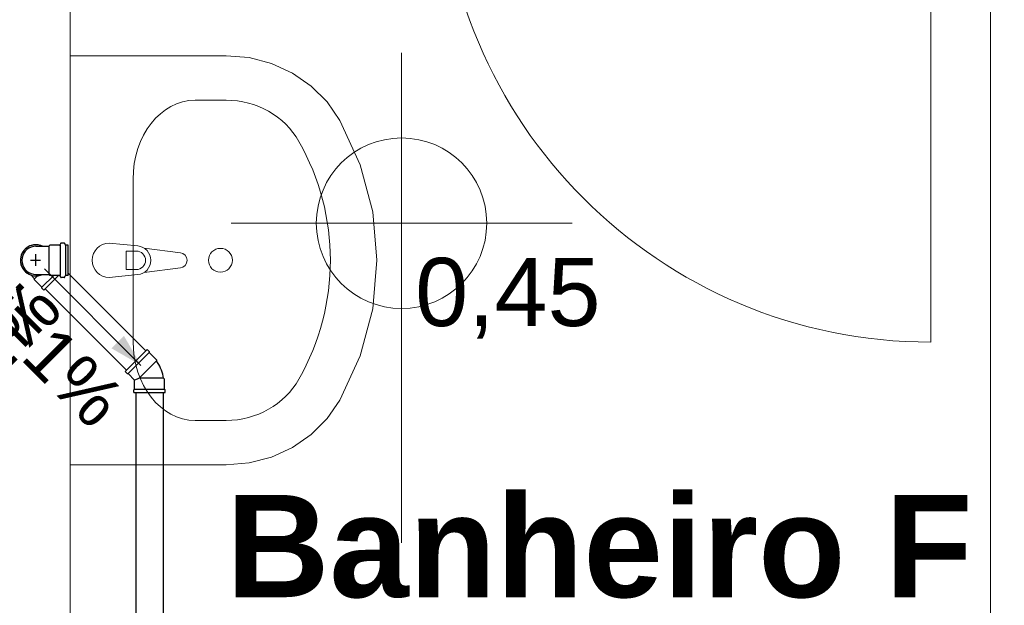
# Model space of a CAD drawing. Header units: millimetres. Extents: x -27714 to -5776, y 5810 to 9208.
# Tile 106 of 247: x -25292.16 to -25289.28, y 7017.63 to 7019.35. Entities that reach past the tile are written whole.
import ezdxf

# ---------------------------------------------------------------- set-up
doc = ezdxf.new("R2010")
doc.units = ezdxf.units.MM
for name, color, linetype in [('HIDRO', 5, 'Continuous'), ('Simbolos', 5, 'Continuous'), ('Simbolos_int', 2, 'Continuous'), ('TEXTO', 7, 'Continuous'), ('TEXTO @ 200', 7, 'Continuous'), ('TEXTO @ 5', 7, 'Continuous'), ('TQ-Sentido conduto', 9, 'Continuous')]:
    doc.layers.add(name, color=color, linetype=linetype)
doc.layers.add('TQ-Condutos', color=3, linetype='Continuous', lineweight=30)
doc.layers.add('TQ-Textos conduto', color=7, linetype='Continuous', lineweight=25)
doc.styles.add('5', font='arial.ttf', dxfattribs={"height": 5})
doc.styles.add('Arial', font='arial.ttf')
doc.styles.add('ArialN', font='arialbd.ttf')

# ---------------------------------------------------------------- blocks, each defined once
blk = doc.blocks.new('*U148')
at = {"layer": 'TEXTO @ 5', "style": '5'}
blk.add_text('PLANTA TÉRREO ESGOTO', height=25, dxfattribs=at).set_placement((-25306.5283, 7017.4676))
blk = doc.blocks.new('SIMBOLO NOMENCLATURA')
at = {"linetype": 'Continuous'}
blk.add_circle((-30, 0), 30, dxfattribs=at)
blk = doc.blocks.new('*U155')
at = {"layer": 'TEXTO @ 200', "linetype": 'Continuous', "xscale": 40, "yscale": 40, "zscale": 40}
blk.add_blockref('SIMBOLO NOMENCLATURA', (-23654.5269, 7584.9791), dxfattribs=at)
blk = doc.blocks.new('*U159')
at = {"layer": 'TEXTO @ 200', "linetype": 'Continuous', "xscale": 40, "yscale": 40, "zscale": 40}
blk.add_blockref('SIMBOLO NOMENCLATURA', (-23783.0676, 7189.4887), dxfattribs=at)

msp = doc.modelspace()

# ---------------------------------------------------------------- hatches: boundary and pattern name
at = {"layer": 'TQ-Sentido conduto', "linetype": 'Continuous'}
msp.add_hatch(color=256, dxfattribs=at).paths.add_polyline_path([(-25291.8083, 7018.3348), (-25291.8583, 7018.4214), (-25291.8949, 7018.3848)])

# ---------------------------------------------------------------- linework, layer by layer
at = {"color": 7, "linetype": 'Continuous', "lineweight": 0}
for p, q in [((-25289.4919, 7020.0728), (-25289.4919, 7018.4028)), ((-25291.044, 7019.2516), (-25291.044, 7017.8147)), ((-25291.544, 7018.7516), (-25290.544, 7018.7516))]:
    msp.add_line(p, q, dxfattribs=at)
at = {"color": 83, "linetype": 'Continuous', "lineweight": 0}
msp.add_lwpolyline([(-25292.0163, 7019.8428), (-25292.0163, 7014.6428), (-25289.3163, 7014.6428), (-25289.3163, 7019.8428)], close=True, dxfattribs=at)
at = {"color": 7, "linetype": 'Continuous', "lineweight": 0}
for points in [[(-25292.0163, 7014.6428), (-25292.0163, 7019.8428)], [(-25289.3163, 7019.8428), (-25289.3163, 7014.6428)]]:
    msp.add_lwpolyline(points, dxfattribs=at)
msp.add_circle((-25291.044, 7018.7516), 0.25, dxfattribs=at)
msp.add_arc((-25289.4919, 7019.8428), 1.44, 180, 270, dxfattribs=at)
at = {"layer": 'HIDRO', "linetype": 'Continuous', "lineweight": 0}
for p, q in [((-25291.5581, 7019.2428), (-25292.0163, 7019.2428)), ((-25292.0163, 7019.2428), (-25292.0163, 7018.0428)), ((-25291.4907, 7019.237), (-25291.5581, 7019.2428)), ((-25291.4254, 7019.2198), (-25291.4907, 7019.237)), ((-25291.3643, 7019.1918), (-25291.4254, 7019.2198)), ((-25291.3095, 7019.1538), (-25291.3643, 7019.1918)), ((-25291.2626, 7019.1071), (-25291.3095, 7019.1538)), ((-25291.6497, 7019.1123), (-25291.5581, 7019.1123)), ((-25291.2251, 7019.0531), (-25291.2626, 7019.1071)), ((-25291.1652, 7018.9227), (-25291.2251, 7019.0531)), ((-25291.1286, 7018.7847), (-25291.1652, 7018.9227)), ((-25291.8316, 7018.8804), (-25291.8316, 7018.4051)), ((-25291.1163, 7018.6428), (-25291.1286, 7018.7847)), ((-25291.8177, 7018.6848), (-25291.9016, 7018.6928)), ((-25291.6928, 7018.665), (-25291.7987, 7018.6782)), ((-25291.8518, 7018.67), (-25291.8221, 7018.67)), ((-25291.8518, 7018.6156), (-25291.8518, 7018.67)), ((-25291.1286, 7018.5009), (-25291.1163, 7018.6428)), ((-25291.8221, 7018.6156), (-25291.8518, 7018.6156)), ((-25291.7987, 7018.6073), (-25291.6928, 7018.6206)), ((-25291.9016, 7018.5928), (-25291.8177, 7018.6008)), ((-25291.1652, 7018.3628), (-25291.1286, 7018.5009)), ((-25291.2251, 7018.2324), (-25291.1652, 7018.3628)), ((-25291.2626, 7018.1785), (-25291.2251, 7018.2324)), ((-25291.6497, 7018.1732), (-25291.5581, 7018.1732)), ((-25291.3095, 7018.1318), (-25291.2626, 7018.1785)), ((-25291.3643, 7018.0938), (-25291.3095, 7018.1318)), ((-25291.4254, 7018.0658), (-25291.3643, 7018.0938)), ((-25291.4907, 7018.0486), (-25291.4254, 7018.0658)), ((-25292.0163, 7018.0428), (-25291.5581, 7018.0428)), ((-25291.5581, 7018.0428), (-25291.4907, 7018.0486))]:
    msp.add_line(p, q, dxfattribs=at)
msp.add_circle((-25291.5753, 7018.6428), 0.035, dxfattribs=at)
for centre, radius, start, end in [((-25291.9016, 7018.6428), 0.05, 90, 270), ((-25291.8215, 7018.6428), 0.0422, 275.1696, 84.8304), ((-25291.8221, 7018.6428), 0.0272, 270, 90), ((-25291.6956, 7018.6428), 0.0224, 277.1389, 82.8611)]:
    msp.add_arc(centre, radius, start, end, dxfattribs=at)
for centre, major_axis, ratio, start_param, end_param in [((-25291.6497, 7018.8802), (0, -0.2321), 0.783646, 3.141593, 4.712389), ((-25291.5581, 7018.8805), (0.2424, 0), 0.956522, 0.496975, 1.570796), ((-25292.0163, 7018.6428), (0.7636, 0), 0.956522, 5.786211, 6.780161), ((-25291.6497, 7018.4054), (0, -0.2321), 0.783646, 4.712389, 6.283185), ((-25291.5581, 7018.4051), (0.2424, 0), 0.956522, 4.712389, 5.786211)]:
    msp.add_ellipse(centre, major_axis=major_axis, ratio=ratio, start_param=start_param, end_param=end_param, dxfattribs=at)
at = {"layer": 'Simbolos'}
for p, q in [((-25292.1163, 7018.684), (-25292.0967, 7018.684)), ((-25292.0967, 7018.684), (-25292.0782, 7018.684)), ((-25292.0753, 7018.6869), (-25292.0782, 7018.684)), ((-25292.0469, 7018.6869), (-25292.0753, 7018.6869)), ((-25292.0447, 7018.691), (-25292.0449, 7018.6887)), ((-25292.0332, 7018.6929), (-25292.0427, 7018.6929)), ((-25292.0312, 7018.6914), (-25292.0304, 7018.6884)), ((-25292.0223, 7018.6869), (-25292.0285, 7018.6869)), ((-25292.0223, 7018.5987), (-25292.0223, 7018.6869)), ((-25292.1316, 7018.5998), (-25292.1202, 7018.5885)), ((-25292.1202, 7018.5851), (-25292.1202, 7018.5885)), ((-25292.099, 7018.5639), (-25292.1202, 7018.5851)), ((-25292.1163, 7018.6016), (-25292.0967, 7018.6016)), ((-25292.0967, 7018.6016), (-25292.0782, 7018.6016)), ((-25292.0934, 7018.5554), (-25292.0501, 7018.5987)), ((-25292.0753, 7018.5987), (-25292.0782, 7018.6016)), ((-25292.0469, 7018.5987), (-25292.0753, 7018.5987)), ((-25292.0447, 7018.5945), (-25292.0449, 7018.5968)), ((-25292.0332, 7018.5927), (-25292.0427, 7018.5927)), ((-25292.0312, 7018.5942), (-25292.0304, 7018.5972)), ((-25292.0223, 7018.5987), (-25292.0285, 7018.5987)), ((-25292.099, 7018.561), (-25292.099, 7018.5639)), ((-25292.0934, 7018.5554), (-25292.099, 7018.561)), ((-25291.8543, 7018.3163), (-25291.7898, 7018.3808)), ((-25291.7898, 7018.3808), (-25291.7842, 7018.3752)), ((-25291.7842, 7018.3752), (-25291.7842, 7018.3724)), ((-25291.7842, 7018.3724), (-25291.763, 7018.3511)), ((-25291.763, 7018.3511), (-25291.763, 7018.3477)), ((-25291.8543, 7018.3163), (-25291.8487, 7018.3107)), ((-25291.8487, 7018.3107), (-25291.8458, 7018.3107)), ((-25291.8458, 7018.3107), (-25291.8268, 7018.2916)), ((-25291.7396, 7018.2947), (-25291.742, 7018.2971)), ((-25291.8268, 7018.2647), (-25291.8268, 7018.2916)), ((-25291.7396, 7018.2647), (-25291.7396, 7018.2947)), ((-25291.8288, 7018.2627), (-25291.8268, 7018.2647)), ((-25291.8288, 7018.2547), (-25291.8288, 7018.2627)), ((-25291.8288, 7018.2547), (-25291.7376, 7018.2547)), ((-25291.7376, 7018.2627), (-25291.7396, 7018.2647)), ((-25291.7376, 7018.2547), (-25291.7376, 7018.2627))]:
    msp.add_line(p, q, dxfattribs=at)
for points in [[(-25292.1163, 7018.684), (-25292.1234, 7018.6833), (-25292.1304, 7018.6815), (-25292.1369, 7018.6784), (-25292.1427, 7018.6743), (-25292.1478, 7018.6692), (-25292.1519, 7018.6634), (-25292.155, 7018.6569), (-25292.1568, 7018.6499), (-25292.1575, 7018.6428), (-25292.1568, 7018.6356), (-25292.155, 7018.6287), (-25292.1519, 7018.6222), (-25292.1478, 7018.6163), (-25292.1427, 7018.6112), (-25292.1369, 7018.6071), (-25292.1304, 7018.6041), (-25292.1234, 7018.6022), (-25292.1163, 7018.6016)], [(-25292.0469, 7018.6869), (-25292.0466, 7018.6869), (-25292.0462, 7018.687), (-25292.0459, 7018.6871), (-25292.0457, 7018.6873), (-25292.0454, 7018.6875), (-25292.0452, 7018.6878), (-25292.0451, 7018.6881), (-25292.045, 7018.6884), (-25292.0449, 7018.6887)], [(-25292.0427, 7018.6929), (-25292.0431, 7018.6929), (-25292.0434, 7018.6928), (-25292.0437, 7018.6926), (-25292.044, 7018.6925), (-25292.0442, 7018.6922), (-25292.0444, 7018.692), (-25292.0446, 7018.6917), (-25292.0447, 7018.6914), (-25292.0447, 7018.6911)], [(-25292.0312, 7018.6914), (-25292.0313, 7018.6917), (-25292.0315, 7018.6919), (-25292.0316, 7018.6922), (-25292.0318, 7018.6924), (-25292.0321, 7018.6925), (-25292.0323, 7018.6927), (-25292.0326, 7018.6928), (-25292.0329, 7018.6929), (-25292.0332, 7018.6929)], [(-25292.0304, 7018.6884), (-25292.0303, 7018.6881), (-25292.0302, 7018.6878), (-25292.03, 7018.6876), (-25292.0298, 7018.6874), (-25292.0296, 7018.6872), (-25292.0293, 7018.6871), (-25292.0291, 7018.687), (-25292.0288, 7018.6869), (-25292.0285, 7018.6869)], [(-25292.0449, 7018.5969), (-25292.045, 7018.5972), (-25292.0451, 7018.5975), (-25292.0452, 7018.5978), (-25292.0454, 7018.598), (-25292.0457, 7018.5983), (-25292.0459, 7018.5984), (-25292.0462, 7018.5986), (-25292.0466, 7018.5986), (-25292.0469, 7018.5987)], [(-25292.0447, 7018.5945), (-25292.0447, 7018.5942), (-25292.0446, 7018.5939), (-25292.0444, 7018.5936), (-25292.0442, 7018.5933), (-25292.044, 7018.5931), (-25292.0437, 7018.5929), (-25292.0434, 7018.5928), (-25292.0431, 7018.5927), (-25292.0427, 7018.5927)], [(-25292.0332, 7018.5927), (-25292.0329, 7018.5927), (-25292.0326, 7018.5928), (-25292.0323, 7018.5929), (-25292.0321, 7018.593), (-25292.0318, 7018.5932), (-25292.0316, 7018.5934), (-25292.0315, 7018.5936), (-25292.0313, 7018.5939), (-25292.0312, 7018.5942)], [(-25292.0285, 7018.5987), (-25292.0288, 7018.5987), (-25292.0291, 7018.5986), (-25292.0293, 7018.5985), (-25292.0296, 7018.5983), (-25292.0298, 7018.5982), (-25292.03, 7018.598), (-25292.0302, 7018.5977), (-25292.0303, 7018.5975), (-25292.0304, 7018.5972)], [(-25291.742, 7018.2971), (-25291.7431, 7018.3031), (-25291.7445, 7018.3091), (-25291.7463, 7018.315), (-25291.7483, 7018.3208), (-25291.7507, 7018.3265), (-25291.7533, 7018.332), (-25291.7563, 7018.3374), (-25291.7595, 7018.3427), (-25291.763, 7018.3477)]]:
    msp.add_lwpolyline(points, dxfattribs=at)
at = {"layer": 'Simbolos_int'}
for p, q in [((-25292.0782, 7018.684), (-25292.0782, 7018.6016)), ((-25292.0451, 7018.6869), (-25292.0451, 7018.5987)), ((-25292.03, 7018.6869), (-25292.03, 7018.5987)), ((-25292.1323, 7018.6428), (-25292.1034, 7018.6428)), ((-25292.1163, 7018.6262), (-25292.1163, 7018.6605)), ((-25292.1202, 7018.5885), (-25292.1113, 7018.5974)), ((-25292.099, 7018.5639), (-25292.0642, 7018.5987)), ((-25291.7842, 7018.3724), (-25291.8458, 7018.3107)), ((-25291.8136, 7018.2971), (-25291.763, 7018.3477)), ((-25291.8136, 7018.2971), (-25291.8194, 7018.2947)), ((-25291.742, 7018.2971), (-25291.8136, 7018.2971)), ((-25291.8194, 7018.2947), (-25291.8268, 7018.2916)), ((-25291.8268, 7018.2647), (-25291.7396, 7018.2647))]:
    msp.add_line(p, q, dxfattribs=at)
for points in [[(-25292.0967, 7018.684), (-25292.1018, 7018.686), (-25292.1071, 7018.6874), (-25292.1125, 7018.6882), (-25292.118, 7018.6883), (-25292.1234, 7018.6878), (-25292.1288, 7018.6866), (-25292.1339, 7018.6848), (-25292.1388, 7018.6824), (-25292.1434, 7018.6794), (-25292.1476, 7018.6759), (-25292.1514, 7018.6719), (-25292.1546, 7018.6675), (-25292.1573, 7018.6627), (-25292.1594, 7018.6577), (-25292.1609, 7018.6524), (-25292.1617, 7018.647), (-25292.1619, 7018.6415), (-25292.1614, 7018.6361), (-25292.1603, 7018.6307), (-25292.1585, 7018.6255), (-25292.1561, 7018.6206), (-25292.1532, 7018.616), (-25292.1497, 7018.6118), (-25292.1457, 7018.608), (-25292.1414, 7018.6047), (-25292.1366, 7018.602), (-25292.1316, 7018.5998)], [(-25292.0967, 7018.684), (-25292.1031, 7018.6864), (-25292.1097, 7018.6879), (-25292.1165, 7018.6884), (-25292.1233, 7018.6878), (-25292.1299, 7018.6863), (-25292.1362, 7018.6838), (-25292.1421, 7018.6804), (-25292.1474, 7018.6761), (-25292.152, 7018.6711), (-25292.1558, 7018.6655), (-25292.1587, 7018.6594), (-25292.1607, 7018.6529), (-25292.1618, 7018.6462), (-25292.1618, 7018.6394), (-25292.1607, 7018.6327), (-25292.1587, 7018.6262), (-25292.1558, 7018.62), (-25292.152, 7018.6144), (-25292.1474, 7018.6094), (-25292.1421, 7018.6052), (-25292.1362, 7018.6018), (-25292.1299, 7018.5993), (-25292.1233, 7018.5977), (-25292.1165, 7018.5972), (-25292.1097, 7018.5977), (-25292.1031, 7018.5991), (-25292.0967, 7018.6016)]]:
    msp.add_lwpolyline(points, dxfattribs=at)
at = {"layer": 'TQ-Condutos'}
for p, q in [((-25292.0223, 7018.6053), (-25291.7938, 7018.3769)), ((-25292.0894, 7018.5593), (-25291.8504, 7018.3203)), ((-25291.8232, 7018.2547), (-25291.8232, 7016.4537)), ((-25291.7432, 7018.2547), (-25291.7432, 7016.4537))]:
    msp.add_line(p, q, dxfattribs=at)
at = {"layer": 'TQ-Sentido conduto'}
msp.add_lwpolyline([(-25292.0912, 7018.6177), (-25291.8083, 7018.3348)], dxfattribs=at)

# ---------------------------------------------------------------- block references
at = {"layer": 'TEXTO'}
for name in ['*U155', '*U148', '*U159']:
    msp.add_blockref(name, (0, 0), dxfattribs=at)

# ---------------------------------------------------------------- texts
at = {"color": 7, "lineweight": 0}
for s, insert, char_height, width, attachment_point, style in [('0,45', (-25291.004, 7018.4128), 0.2, 2.16, 7, 'Arial'), ('Banheiro F', (-25291.5581, 7017.9549), 0.3, 4.377896, 1, 'ArialN')]:
    msp.add_mtext(s, dxfattribs=dict(at, insert=insert, char_height=char_height, width=width, attachment_point=attachment_point, style=style))
at = {"layer": 'TQ-Textos conduto', "char_height": 0.15, "width": 0.943445, "attachment_point": 8, "line_spacing_factor": 0.6, "style": 'Arial'}
for insert, rotation in [((-25292.1969, 7018.3234), 45.0001), ((-25292.1191, 7018.3069), 314.9999)]:
    msp.add_mtext('i=1%', dxfattribs=dict(at, insert=insert, rotation=rotation))

doc.saveas('drawing.dxf')
